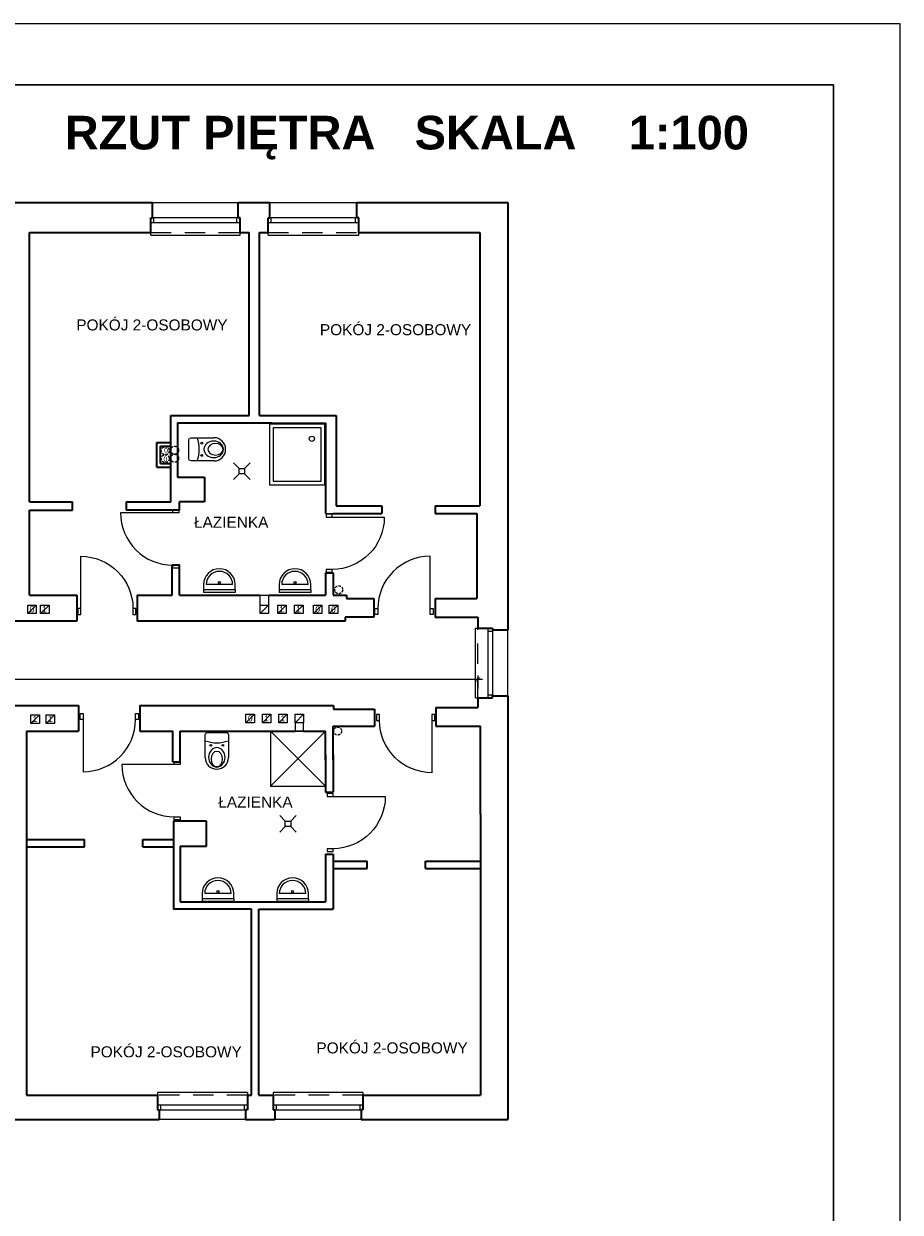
# Model space of a CAD drawing. Extents: x -282929 to -277084, y 175542 to 191450.
# Tile 20 of 30: x -278522 to -277089, y 183182 to 185124. Entities that reach past the tile are written whole.
import ezdxf
from ezdxf.enums import TextEntityAlignment as Align

# ---------------------------------------------------------------- set-up
doc = ezdxf.new("R2010")
doc.units = 0
doc.header["$MEASUREMENT"] = 0
doc.header["$PDMODE"] = 3
doc.header["$PDSIZE"] = 12
doc.linetypes.add('DASHEDX2', pattern=[1.5, 1, -0.5])
doc.linetypes.add('DGN Style 2', pattern=[55.531736, 33.319042, -22.212694])
doc.layers.get('0').update_dxf_attribs({"linetype": 'CONTINUOUS'})
doc.layers.get('DEFPOINTS').update_dxf_attribs({"linetype": 'CONTINUOUS'})
for name, color, linetype, lineweight in [('1 cienka', 7, 'CONTINUOUS', 9), ('dzrwi', 6, 'CONTINUOUS', 0), ('inwentaryzacja', 7, 'CONTINUOUS', 35), ('KONTURY', 92, 'CONTINUOUS', 30), ('OKNA', 3, 'CONTINUOUS', 20), ('opis pom', 64, 'CONTINUOUS', 13), ('proj.wentylacja', 214, 'CONTINUOUS', 25), ('technologia', 160, 'CONTINUOUS', 35), ('WYPOSAZENIE', 4, 'CONTINUOUS', 0), ('ściana proj. - dział', 255, 'CONTINUOUS', 35)]:
    doc.layers.add(name, color=color, linetype=linetype, lineweight=lineweight)
doc.layers.add('opisy', color=7, linetype='CONTINUOUS')
doc.styles.add('jagoda-100', font='arial.ttf', dxfattribs={"height": 18})
doc.styles.add('SST', font='romans.shx', dxfattribs={"width": 0.6})
doc.styles.add('Style-CHAR_FAST_FONT', font='CHAR_FAST_FONT.shx')
doc.styles.add('Style-SWISSLT_1250', font='SWISSLT_1250.shx')
doc.dimstyles.new('skala_1_50cm', dxfattribs={"dimscale": 5, "dimtxt": 2, "dimasz": 1.5, "dimexe": 1.25, "dimexo": 0.6245, "dimtad": 1, "dimdsep": 46, "dimtxsty": 'SST', "dimblk": 'ARCHTICK', "dimcen": 1.5, "dimdle": 1.5, "dimclrd": 256, "dimclre": 256, "dimclrt": 256, "dimadec": 0, "dimazin": 0, "dimtfac": 1, "dimtix": 1, "dimtmove": 0, "dimatfit": 3, "dimldrblk": 'ARCHTICK', "dimfxl": 1, "dimarcsym": 0})

# ---------------------------------------------------------------- blocks, each defined once
blk = doc.blocks.new('*U53')
at = {"layer": 'OKNA', "linetype": 'Continuous'}
for p, q in [((-70.5, 26), (69.5, 26)), ((72.5, 1), (-73.5, 1)), ((-68.5, -7), (-68.5, 1)), ((67.5, -7), (67.5, 1)), ((72.5, -7), (-73.5, -7)), ((-73.5, -27), (-73.5, -23)), ((-73.5, -27), (72.5, -27)), ((72.5, -27), (72.5, -23))]:
    blk.add_line(p, q, dxfattribs=at)
at = {"layer": 'OKNA', "linetype": 'DGN Style 2'}
blk.add_line((-73.5, -23), (72.5, -23), dxfattribs=at)
blk = doc.blocks.new('*U52')
at = {"layer": 'OKNA', "linetype": 'Continuous'}
for p, q in [((-72.5, 26), (69.5, 26)), ((72.5, 1), (-75.5, 1)), ((-70.5, -7), (-70.5, 1)), ((67.5, -7), (67.5, 1)), ((72.5, -7), (-75.5, -7)), ((-75.5, -27), (-75.5, -23)), ((-75.5, -27), (72.5, -27)), ((72.5, -27), (72.5, -23))]:
    blk.add_line(p, q, dxfattribs=at)
at = {"layer": 'OKNA', "linetype": 'DGN Style 2'}
blk.add_line((-75.5, -23), (72.5, -23), dxfattribs=at)
blk = doc.blocks.new('*U54')
at = {"layer": 'OKNA', "linetype": 'Continuous'}
for p, q in [((71.5, 1), (-75.5, 1)), ((-72.5, 17), (68.5, 17)), ((-70.5, -7), (-70.5, 1)), ((66.5, -7), (66.5, 1)), ((71.5, -7), (-75.5, -7)), ((-75.5, -27), (-75.5, -23)), ((-75.5, -27), (71.5, -27)), ((71.5, -27), (71.5, -23))]:
    blk.add_line(p, q, dxfattribs=at)
at = {"layer": 'OKNA', "linetype": 'DGN Style 2'}
blk.add_line((-75.5, -23), (71.5, -23), dxfattribs=at)
blk = doc.blocks.new('*U56')
at = {"layer": 'OKNA', "linetype": 'Continuous'}
for p, q in [((-36, 26), (72, 26)), ((75, 1), (-39, 1)), ((-34, -7), (-34, 1)), ((70, -7), (70, 1)), ((75, -7), (-39, -7)), ((-39, -27), (-39, -23)), ((-39, -27), (75, -27)), ((75, -27), (75, -23))]:
    blk.add_line(p, q, dxfattribs=at)
at = {"layer": 'OKNA', "linetype": 'DGN Style 2'}
blk.add_line((-39, -23), (75, -23), dxfattribs=at)
blk = doc.blocks.new('A$C5D6B6965')
at = {"layer": 'WYPOSAZENIE'}
for p, q in [((15, 30), (0, 45)), ((30, 30), (45, 45)), ((15, 15), (0, 0)), ((15, 30), (30, 30)), ((15, 15), (15, 30)), ((30, 15), (15, 15)), ((30, 30), (30, 15)), ((30, 15), (45, 0))]:
    blk.add_line(p, q, dxfattribs=at)
blk = doc.blocks.new('_ARCHTICK')
at = {"color": 0, "linetype": 'ByBlock', "const_width": 0.15}
blk.add_lwpolyline([(-0.5, -0.5), (0.5, 0.5)], dxfattribs=at)
blk = doc.blocks.new('*D103')
at = {"layer": '1 cienka', "linetype": 'Continuous', "lineweight": -2, "transparency": 16777216}
for p, q in [((-277771.9, 184052.6), (-278988.2, 184052.6)), ((-278980.7, 184052.5), (-278980.7, 184058.9)), ((-277779.4, 184037.5), (-277779.4, 184058.9))]:
    blk.add_line(p, q, dxfattribs=at)
at = {"layer": 'DEFPOINTS', "color": 0, "linetype": 'Continuous', "transparency": 16777216}
for p in [(-278980.7, 184052.6), (-278980.7, 184049.4), (-277779.4, 184034.4)]:
    blk.add_point(p, dxfattribs=at)
at = {"layer": '1 cienka', "linetype": 'Continuous', "lineweight": -2, "transparency": 16777216, "xscale": 7.5, "yscale": 7.5, "zscale": 7.5, "rotation": 180}
blk.add_blockref('_ARCHTICK', (-278980.7, 184052.6), dxfattribs=at)
at = {"layer": '1 cienka', "linetype": 'Continuous', "lineweight": -2, "transparency": 16777216, "xscale": 7.5, "yscale": 7.5, "zscale": 7.5}
blk.add_blockref('_ARCHTICK', (-277779.4, 184052.6), dxfattribs=at)
at = {"layer": '1 cienka', "linetype": 'Continuous', "transparency": 16777216, "insert": (-278720.7, 184065.2), "char_height": 10, "attachment_point": 5, "style": 'Style-CHAR_FAST_FONT'}
blk.add_mtext('1200', dxfattribs=at)

msp = doc.modelspace()

# ---------------------------------------------------------------- linework, layer by layer
at = {"layer": 'dzrwi'}
for p, q in [((-278116.434, 184472.031), (-278028.434, 184472.031)), ((-278278.152, 184324.683), (-278363.652, 184324.683)), ((-278278.152, 184324.683), (-278278.152, 184329.433)), ((-278278.152, 184329.433), (-278268.652, 184329.433)), ((-278268.652, 184324.683), (-278278.152, 184324.683)), ((-278268.652, 184329.433), (-278268.652, 184324.683)), ((-278028.434, 184324.031), (-278016.434, 184324.031)), ((-278018.061, 184317.847), (-277932.561, 184317.847)), ((-278428.905, 184168.277), (-278428.905, 184253.777)), ((-278267.434, 184240.031), (-278279.434, 184240.031)), ((-278278.152, 184234.433), (-278278.152, 184239.183)), ((-278278.152, 184239.183), (-278268.652, 184239.183)), ((-278268.652, 184239.183), (-278268.652, 184234.433)), ((-277857.653, 184168.39), (-277857.653, 184253.89)), ((-278268.652, 184234.433), (-278278.152, 184234.433)), ((-278515.434, 184160.031), (-278501.434, 184174.031)), ((-278515.434, 184160.031), (-278501.434, 184174.031)), ((-278494.434, 184160.031), (-278480.434, 184174.031)), ((-278494.434, 184160.031), (-278480.434, 184174.031)), ((-278135.719, 184160.031), (-278121.719, 184174.031)), ((-278135.719, 184160.031), (-278121.719, 184174.031)), ((-278106.823, 184160.031), (-278092.823, 184174.031)), ((-278106.823, 184160.031), (-278092.823, 184174.031)), ((-278079.272, 184160.031), (-278065.272, 184174.031)), ((-278079.272, 184160.031), (-278065.272, 184174.031)), ((-278048.434, 184160.031), (-278034.434, 184174.031)), ((-278022.434, 184160.031), (-278008.434, 184174.031)), ((-277947.903, 184158.89), (-277947.903, 184168.39)), ((-277947.903, 184168.39), (-277943.153, 184168.39)), ((-277943.153, 184168.39), (-277943.153, 184158.89)), ((-277857.653, 184158.89), (-277857.653, 184168.39)), ((-277857.653, 184168.39), (-277852.903, 184168.39)), ((-277852.903, 184168.39), (-277852.903, 184158.89)), ((-277943.153, 184158.89), (-277947.903, 184158.89)), ((-277852.903, 184158.89), (-277857.653, 184158.89)), ((-278510.434, 183980.531), (-278496.434, 183994.531)), ((-278510.434, 183980.531), (-278496.434, 183994.531)), ((-278485.434, 183980.531), (-278471.434, 183994.531)), ((-278485.434, 183980.531), (-278471.434, 183994.531)), ((-278429.531, 183996.633), (-278424.781, 183996.633)), ((-278429.531, 183987.133), (-278429.531, 183996.633)), ((-278424.781, 183987.133), (-278429.531, 183987.133)), ((-278424.781, 183996.633), (-278424.781, 183987.133)), ((-278424.781, 183987.133), (-278424.781, 183901.633)), ((-278339.281, 183996.633), (-278334.531, 183996.633)), ((-278339.281, 183987.133), (-278339.281, 183996.633)), ((-278334.531, 183987.133), (-278339.281, 183987.133)), ((-278334.531, 183996.633), (-278334.531, 183987.133)), ((-278158.728, 183981.531), (-278144.728, 183995.531)), ((-278131.928, 183981.531), (-278117.928, 183995.531)), ((-278131.928, 183981.531), (-278117.928, 183995.531)), ((-278105.128, 183981.531), (-278091.128, 183995.531)), ((-278105.128, 183981.531), (-278091.128, 183995.531)), ((-278078.434, 183981.531), (-278064.434, 183995.531)), ((-278078.434, 183981.531), (-278064.434, 183995.531)), ((-277854.954, 183985.579), (-277854.954, 183900.079)), ((-278276.042, 183913.281), (-278361.542, 183913.281)), ((-278276.042, 183913.281), (-278276.042, 183918.031)), ((-278276.042, 183918.031), (-278266.542, 183918.031)), ((-278266.542, 183913.281), (-278276.042, 183913.281)), ((-278266.542, 183918.031), (-278266.542, 183913.281)), ((-278016.434, 183861.351), (-277930.934, 183861.351)), ((-278276.042, 183823.031), (-278276.042, 183827.781)), ((-278276.042, 183827.781), (-278266.542, 183827.781)), ((-278266.542, 183823.031), (-278276.042, 183823.031)), ((-278266.542, 183827.781), (-278266.542, 183823.031))]:
    msp.add_line(p, q, dxfattribs=at)
at = {"layer": 'dzrwi', "color": 4}
for p, q in [((-278228.049, 184207.57), (-278228.049, 184194.588)), ((-278228.049, 184198.93), (-278228.049, 184194.588)), ((-278176.209, 184198.93), (-278228.049, 184198.93)), ((-278180.529, 184207.57), (-278223.729, 184207.57)), ((-278176.209, 184198.93), (-278176.209, 184207.57)), ((-278176.209, 184198.93), (-278176.209, 184194.588)), ((-278104.646, 184207.57), (-278104.646, 184194.588)), ((-278104.646, 184198.93), (-278104.646, 184194.588)), ((-278052.806, 184198.93), (-278104.646, 184198.93)), ((-278057.126, 184207.57), (-278100.326, 184207.57)), ((-278052.806, 184198.93), (-278052.806, 184207.57)), ((-278052.806, 184198.93), (-278052.806, 184194.588)), ((-278176.209, 184194.588), (-278228.049, 184194.588)), ((-278052.806, 184194.588), (-278104.646, 184194.588)), ((-278118.434, 183878.031), (-278028.434, 183968.031)), ((-278118.434, 183968.031), (-278028.434, 183878.031)), ((-278230.492, 183702.329), (-278230.492, 183689.347)), ((-278230.492, 183693.689), (-278230.492, 183689.347)), ((-278178.652, 183693.689), (-278230.492, 183693.689)), ((-278182.972, 183702.329), (-278226.172, 183702.329)), ((-278178.652, 183693.689), (-278178.652, 183702.329)), ((-278178.652, 183693.689), (-278178.652, 183689.347)), ((-278108.506, 183702.329), (-278108.506, 183689.347)), ((-278108.506, 183693.689), (-278108.506, 183689.347)), ((-278056.666, 183693.689), (-278108.506, 183693.689)), ((-278060.986, 183702.329), (-278104.186, 183702.329)), ((-278056.666, 183693.689), (-278056.666, 183702.329)), ((-278056.666, 183693.689), (-278056.666, 183689.347)), ((-278178.652, 183689.347), (-278230.492, 183689.347)), ((-278056.666, 183689.347), (-278108.506, 183689.347))]:
    msp.add_line(p, q, dxfattribs=at)
for points in [[(-278120.049, 184370.689), (-278030.049, 184370.689), (-278030.049, 184469.689), (-278120.049, 184469.689)], [(-278114.049, 184376.689), (-278036.049, 184376.689), (-278036.049, 184463.689), (-278114.049, 184463.689)], [(-278118.434, 183878.031), (-278028.434, 183878.031), (-278028.434, 183968.031), (-278118.434, 183968.031)]]:
    msp.add_lwpolyline(points, close=True, dxfattribs=at)
for points in [[(-278210.981, 184409.692), (-278248.981, 184409.692, -0.41421356), (-278251.981, 184412.692), (-278251.981, 184444.692, -0.41421356), (-278248.981, 184447.692), (-278210.981, 184447.692)], [(-278225.348, 183924.742), (-278225.348, 183962.742, -0.41421356), (-278222.348, 183965.742), (-278190.348, 183965.742, -0.41421356), (-278187.348, 183962.742), (-278187.348, 183924.742)]]:
    msp.add_lwpolyline(points, format="xyb", dxfattribs=at)
at = {"layer": 'dzrwi', "flags": 128}
for points in [[(-278027.561, 184322.597), (-278027.561, 184317.847), (-278018.061, 184317.847), (-278018.061, 184322.597)], [(-278027.561, 184232.347), (-278027.561, 184227.597), (-278018.061, 184227.597), (-278018.061, 184232.347)], [(-278515.434, 184174.031), (-278501.434, 184174.031), (-278501.434, 184160.031), (-278515.434, 184160.031)], [(-278515.434, 184174.031), (-278501.434, 184174.031), (-278501.434, 184160.031), (-278515.434, 184160.031)], [(-278494.434, 184174.031), (-278480.434, 184174.031), (-278480.434, 184160.031), (-278494.434, 184160.031)], [(-278494.434, 184174.031), (-278480.434, 184174.031), (-278480.434, 184160.031), (-278494.434, 184160.031)], [(-278433.655, 184158.777), (-278428.905, 184158.777), (-278428.905, 184168.277), (-278433.655, 184168.277)], [(-278343.405, 184158.777), (-278338.655, 184158.777), (-278338.655, 184168.277), (-278343.405, 184168.277)], [(-278135.719, 184174.031), (-278121.719, 184174.031), (-278121.719, 184160.031), (-278135.719, 184160.031)], [(-278135.719, 184174.031), (-278121.719, 184174.031), (-278121.719, 184160.031), (-278135.719, 184160.031)], [(-278106.823, 184174.031), (-278092.823, 184174.031), (-278092.823, 184160.031), (-278106.823, 184160.031)], [(-278106.823, 184174.031), (-278092.823, 184174.031), (-278092.823, 184160.031), (-278106.823, 184160.031)], [(-278079.272, 184174.031), (-278065.272, 184174.031), (-278065.272, 184160.031), (-278079.272, 184160.031)], [(-278079.272, 184174.031), (-278065.272, 184174.031), (-278065.272, 184160.031), (-278079.272, 184160.031)], [(-278048.434, 184174.031), (-278034.434, 184174.031), (-278034.434, 184160.031), (-278048.434, 184160.031)], [(-278022.434, 184174.031), (-278008.434, 184174.031), (-278008.434, 184160.031), (-278022.434, 184160.031)], [(-278510.434, 183994.531), (-278496.434, 183994.531), (-278496.434, 183980.531), (-278510.434, 183980.531)], [(-278510.434, 183994.531), (-278496.434, 183994.531), (-278496.434, 183980.531), (-278510.434, 183980.531)], [(-278485.434, 183994.531), (-278471.434, 183994.531), (-278471.434, 183980.531), (-278485.434, 183980.531)], [(-278485.434, 183994.531), (-278471.434, 183994.531), (-278471.434, 183980.531), (-278485.434, 183980.531)], [(-278158.728, 183995.531), (-278144.728, 183995.531), (-278144.728, 183981.531), (-278158.728, 183981.531)], [(-278131.928, 183995.531), (-278117.928, 183995.531), (-278117.928, 183981.531), (-278131.928, 183981.531)], [(-278131.928, 183995.531), (-278117.928, 183995.531), (-278117.928, 183981.531), (-278131.928, 183981.531)], [(-278105.128, 183995.531), (-278091.128, 183995.531), (-278091.128, 183981.531), (-278105.128, 183981.531)], [(-278105.128, 183995.531), (-278091.128, 183995.531), (-278091.128, 183981.531), (-278105.128, 183981.531)], [(-278078.434, 183995.531), (-278064.434, 183995.531), (-278064.434, 183981.531), (-278078.434, 183981.531)], [(-278078.434, 183995.531), (-278064.434, 183995.531), (-278064.434, 183981.531), (-278078.434, 183981.531)], [(-277940.454, 183995.079), (-277945.204, 183995.079), (-277945.204, 183985.579), (-277940.454, 183985.579)], [(-277850.204, 183995.079), (-277854.954, 183995.079), (-277854.954, 183985.579), (-277850.204, 183985.579)], [(-278025.934, 183866.101), (-278025.934, 183861.351), (-278016.434, 183861.351), (-278016.434, 183866.101)], [(-278025.934, 183775.851), (-278025.934, 183771.101), (-278016.434, 183771.101), (-278016.434, 183775.851)]]:
    msp.add_lwpolyline(points, close=True, dxfattribs=at)
for points in [[(-278135.719, 184174.031), (-278135.719, 184190.031), (-278121.719, 184190.031), (-278121.719, 184174.031)], [(-278078.434, 183981.531), (-278078.434, 183968.031), (-278064.434, 183968.031), (-278064.434, 183981.531)]]:
    msp.add_lwpolyline(points, dxfattribs=at)
at = {"layer": 'dzrwi', "color": 4}
for centre, radius in [((-278230.981, 184438.692), 1.449), ((-278050.942, 184445.9), 4.24), ((-278230.981, 184418.692), 1.449), ((-278202.129, 184211.046), 1.808), ((-278078.726, 184211.046), 1.808), ((-278216.348, 183944.742), 1.449), ((-278196.348, 183944.742), 1.449), ((-278204.572, 183705.805), 1.808), ((-278082.586, 183705.805), 1.808)]:
    msp.add_circle(centre, radius, dxfattribs=at)
at = {"layer": 'dzrwi'}
msp.add_circle((-278050.942, 184445.9), 4.24, dxfattribs=at)
at = {"layer": 'dzrwi', "color": 4}
for centre, radius, start, end in [((-278289.975, 184428.692), 54.824, 339.722814, 20.277186), ((-278210.981, 184428.692), 19, 270, 90), ((-278202.129, 184207.57), 25.92, 0, 180), ((-278202.129, 184207.57), 21.6, 0, 180), ((-278078.726, 184207.57), 25.92, 0, 180), ((-278078.726, 184207.57), 21.6, 0, 180), ((-278206.348, 184003.736), 54.824, 249.722814, 290.277186), ((-278206.348, 183924.742), 19, 180, 0), ((-278204.572, 183702.329), 25.92, 0, 180), ((-278204.572, 183702.329), 21.6, 0, 180), ((-278082.586, 183702.329), 25.92, 0, 180), ((-278082.586, 183702.329), 21.6, 0, 180)]:
    msp.add_arc(centre, radius, start, end, dxfattribs=at)
at = {"layer": 'dzrwi', "extrusion": (0, 0, -1)}
for centre, start, end in [((278018.061, 184317.847), 180, 270), ((278428.905, 184168.277), 90, 180), ((277854.954, 183985.579), 270, 0), ((278016.434, 183861.351), 180, 270)]:
    msp.add_arc(centre, 85.5, start, end, dxfattribs=at)
at = {"layer": 'dzrwi', "color": 4, "extrusion": (0, 0, -1)}
for centre, major_axis, ratio in [((-278211.405, 184428.692), (15.94, 0), 0.84303386), ((-278208.667, 184428.692), (12.457, 0), 0.76034817), ((-278206.348, 183925.166), (0, -15.94), 0.84303386), ((-278206.348, 183922.428), (0, -12.457), 0.76034817)]:
    msp.add_ellipse(centre, major_axis=major_axis, ratio=ratio, dxfattribs=at)
at = {"layer": 'dzrwi'}
for centre, major_axis, start_param, end_param in [((-278278.152, 184324.683), (-60.458, 60.458), 0.78539816, 2.35619449), ((-277857.653, 184168.39), (60.458, 60.458), 0.78539816, 2.35619449), ((-278424.781, 183987.133), (60.458, 60.458), 3.92699082, 5.49778714), ((-278276.042, 183913.281), (-60.458, 60.458), 0.78539816, 2.35619449)]:
    msp.add_ellipse(centre, major_axis=major_axis, ratio=1, start_param=start_param, end_param=end_param, dxfattribs=at)
at = {"layer": 'inwentaryzacja'}
for p, q in [((-278743.434, 184832.031), (-278311.434, 184832.031)), ((-278311.434, 184807.031), (-278311.434, 184832.031)), ((-278171.434, 184832.031), (-278119.434, 184832.031)), ((-278171.434, 184807.031), (-278171.434, 184832.031)), ((-278119.434, 184807.031), (-278119.434, 184832.031)), ((-277977.434, 184832.031), (-277730.434, 184832.031)), ((-277977.434, 184807.031), (-277977.434, 184832.031)), ((-277730.434, 184832.031), (-277730.434, 184133.531)), ((-278314.434, 184783.031), (-278314.434, 184807.031)), ((-278314.434, 184807.031), (-278311.434, 184807.031)), ((-278314.434, 184799.031), (-278314.434, 184807.031)), ((-278168.434, 184807.031), (-278171.434, 184807.031)), ((-278168.434, 184783.031), (-278168.434, 184807.031)), ((-278168.434, 184799.031), (-278168.434, 184807.031)), ((-278122.434, 184783.031), (-278122.434, 184807.031)), ((-278122.434, 184807.031), (-278119.434, 184807.031)), ((-278122.434, 184799.031), (-278122.434, 184807.031)), ((-277974.434, 184807.031), (-277977.434, 184807.031)), ((-277974.434, 184783.031), (-277974.434, 184807.031)), ((-277974.434, 184799.031), (-277974.434, 184807.031)), ((-278512.434, 184343.031), (-278512.434, 184783.031)), ((-278512.434, 184783.031), (-278314.434, 184783.031)), ((-278168.434, 184783.031), (-278153.434, 184783.031)), ((-278153.434, 184484.031), (-278153.434, 184783.031)), ((-278136.434, 184484.031), (-278136.434, 184783.031)), ((-278136.434, 184783.031), (-278122.434, 184783.031)), ((-277974.434, 184783.031), (-277776.434, 184783.031)), ((-277776.434, 184783.031), (-277776.434, 184336.031)), ((-278281.434, 184484.031), (-278153.434, 184484.031)), ((-278281.434, 184343.031), (-278281.434, 184484.031)), ((-278270.434, 184472.031), (-278116.434, 184472.031)), ((-278270.434, 184472.031), (-278270.434, 184383.031)), ((-278136.434, 184484.031), (-278011.434, 184484.031)), ((-278028.434, 184472.031), (-278028.434, 184324.031)), ((-278011.434, 184484.031), (-278011.434, 184336.031)), ((-278270.434, 184383.031), (-278226.434, 184383.031)), ((-278226.434, 184383.031), (-278226.434, 184343.031)), ((-278512.434, 184343.031), (-278442.434, 184343.031)), ((-278442.434, 184329.031), (-278442.434, 184343.031)), ((-278354.434, 184343.031), (-278354.434, 184329.031)), ((-278354.434, 184343.031), (-278281.434, 184343.031)), ((-278267.434, 184329.031), (-278267.434, 184343.031)), ((-278226.434, 184343.031), (-278267.434, 184343.031)), ((-278011.434, 184336.031), (-277936.434, 184336.031)), ((-277936.434, 184336.031), (-277936.434, 184324.031)), ((-277936.434, 184336.031), (-277936.434, 184324.031)), ((-277849.434, 184336.031), (-277776.434, 184336.031)), ((-277849.434, 184336.031), (-277849.434, 184324.031)), ((-278512.434, 184190.031), (-278512.434, 184329.031)), ((-278512.434, 184329.031), (-278442.434, 184329.031)), ((-278267.434, 184329.031), (-278354.434, 184329.031)), ((-278016.434, 184324.031), (-277936.434, 184324.031)), ((-277849.434, 184324.031), (-277781.434, 184324.031)), ((-277781.434, 184324.031), (-277781.434, 184185.031)), ((-278279.434, 184190.031), (-278279.434, 184240.031)), ((-278267.434, 184190.031), (-278267.434, 184240.031)), ((-278028.434, 184226.63), (-278016.434, 184226.63)), ((-278028.434, 184226.63), (-278028.434, 184190.031)), ((-278016.434, 184226.63), (-278016.434, 184190.031)), ((-278512.434, 184190.031), (-278435.434, 184190.031)), ((-278435.434, 184190.031), (-278435.434, 184148.031)), ((-278336.434, 184190.031), (-278336.434, 184148.031)), ((-278336.434, 184190.031), (-278279.434, 184190.031)), ((-278267.434, 184190.031), (-278135.719, 184190.031)), ((-278121.719, 184190.031), (-278028.434, 184190.031)), ((-278016.434, 184190.031), (-277994.434, 184190.031)), ((-277994.434, 184190.031), (-277994.434, 184185.031)), ((-277994.434, 184185.031), (-277949.434, 184185.031)), ((-277949.434, 184185.031), (-277949.434, 184154.031)), ((-277849.434, 184185.031), (-277849.434, 184154.031)), ((-277849.434, 184185.031), (-277781.434, 184185.031)), ((-278435.434, 184148.031), (-278602.434, 184148.031)), ((-277996.434, 184148.031), (-278336.434, 184148.031)), ((-277996.434, 184154.031), (-277996.434, 184148.031)), ((-277949.434, 184154.031), (-277996.434, 184154.031)), ((-277849.434, 184154.031), (-277779.434, 184154.031)), ((-277779.434, 184154.031), (-277779.434, 184136.531)), ((-277779.434, 184136.531), (-277755.434, 184136.531)), ((-277763.434, 184136.531), (-277755.434, 184136.531)), ((-277755.434, 184136.531), (-277755.434, 184133.531)), ((-277755.434, 184133.531), (-277730.434, 184133.531)), ((-277755.434, 184025.531), (-277730.434, 184025.531)), ((-277755.434, 184022.531), (-277755.434, 184025.531)), ((-277730.434, 184025.531), (-277730.434, 183333.031)), ((-278597.434, 184010.031), (-278432.434, 184010.031)), ((-278432.434, 184010.031), (-278432.434, 183968.031)), ((-278332.434, 184010.031), (-278332.434, 183968.031)), ((-278332.434, 184010.031), (-278015.434, 184010.031)), ((-278015.434, 184010.031), (-278015.434, 184004.031)), ((-278015.434, 184004.031), (-277948.434, 184004.031)), ((-277948.434, 184004.031), (-277948.434, 183976.031)), ((-277848.434, 184006.531), (-277848.434, 183976.031)), ((-277848.434, 184006.531), (-277779.434, 184006.531)), ((-277779.434, 184022.531), (-277779.434, 184006.531)), ((-277779.434, 184022.531), (-277755.434, 184022.531)), ((-277763.434, 184022.531), (-277755.434, 184022.531)), ((-278517.434, 183968.031), (-278432.434, 183968.031)), ((-278517.434, 183968.031), (-278517.434, 183373.031)), ((-278332.434, 183968.031), (-278278.434, 183968.031)), ((-278278.434, 183918.031), (-278278.434, 183968.031)), ((-278266.434, 183968.031), (-278078.434, 183968.031)), ((-278266.434, 183918.031), (-278266.434, 183968.031)), ((-278064.434, 183968.031), (-278028.434, 183968.031)), ((-278028.434, 183921.031), (-278028.434, 183968.031)), ((-278016.434, 183976.031), (-277948.434, 183976.031)), ((-278016.434, 183921.031), (-278016.434, 183976.031)), ((-277848.434, 183976.031), (-277775.434, 183976.031)), ((-277775.434, 183832.031), (-277775.434, 183976.031)), ((-278278.434, 183918.031), (-278266.434, 183918.031)), ((-277775.434, 183832.031), (-277775.434, 183373.031)), ((-278223.434, 183821.031), (-278277.434, 183821.031)), ((-278277.434, 183821.031), (-278277.434, 183677.031)), ((-278223.434, 183780.031), (-278223.434, 183821.031)), ((-278266.434, 183780.031), (-278266.434, 183689.031)), ((-278266.434, 183780.031), (-278223.434, 183780.031)), ((-278028.434, 183767.138), (-278028.434, 183689.031)), ((-278028.434, 183767.138), (-278016.434, 183767.138)), ((-278016.434, 183767.138), (-278016.434, 183677.031)), ((-278149.434, 183677.031), (-278277.434, 183677.031)), ((-278266.434, 183689.031), (-278115.434, 183689.031)), ((-278149.434, 183373.031), (-278149.434, 183677.031)), ((-278137.434, 183677.031), (-278016.434, 183677.031)), ((-278137.434, 183373.031), (-278137.434, 183677.031)), ((-278115.434, 183689.031), (-278028.434, 183689.031)), ((-278517.434, 183373.031), (-278303.434, 183373.031)), ((-278303.434, 183373.031), (-278303.434, 183349.031)), ((-278156.434, 183373.031), (-278149.434, 183373.031)), ((-278156.434, 183373.031), (-278156.434, 183349.031)), ((-278137.434, 183373.031), (-278114.434, 183373.031)), ((-278114.434, 183373.031), (-278114.434, 183349.031)), ((-277967.434, 183373.031), (-277775.434, 183373.031)), ((-277967.434, 183373.031), (-277967.434, 183349.031)), ((-278303.434, 183357.031), (-278303.434, 183349.031)), ((-278303.434, 183349.031), (-278300.434, 183349.031)), ((-278300.434, 183349.031), (-278300.434, 183333.031)), ((-278159.434, 183349.031), (-278159.434, 183333.031)), ((-278156.434, 183349.031), (-278159.434, 183349.031)), ((-278156.434, 183357.031), (-278156.434, 183349.031)), ((-278114.434, 183357.031), (-278114.434, 183349.031)), ((-278114.434, 183349.031), (-278111.434, 183349.031)), ((-278111.434, 183349.031), (-278111.434, 183333.031)), ((-277970.434, 183349.031), (-277970.434, 183333.031)), ((-277967.434, 183349.031), (-277970.434, 183349.031)), ((-277967.434, 183357.031), (-277967.434, 183349.031)), ((-278734.434, 183333.031), (-278300.434, 183333.031)), ((-278159.434, 183333.031), (-278111.434, 183333.031)), ((-277970.434, 183333.031), (-277730.434, 183333.031))]:
    msp.add_line(p, q, dxfattribs=at)
at = {"layer": 'KONTURY'}
msp.add_lwpolyline([(-277198.182, 182254.341), (-277198.182, 185024.341), (-282793.73, 185024.341), (-282793.73, 182254.341)], close=True, dxfattribs=at)
at = {"layer": 'opisy'}
msp.add_lwpolyline([(-277089.192, 182154.341), (-277089.192, 185124.341), (-282928.707, 185124.341), (-282928.707, 182154.341)], close=True, dxfattribs=at)
at = {"layer": 'proj.wentylacja', "linetype": 'DASHEDX2', "ltscale": 4}
for centre in [(-278290.62, 184426.411), (-278275.234, 184427.11), (-278290.62, 184413.411), (-278275.234, 184414.11), (-278007.03, 184199.106), (-278008.773, 183968.132)]:
    msp.add_circle(centre, 6.5, dxfattribs=at)
at = {"layer": 'ściana proj. - dział'}
for p, q in [((-278304.381, 184399.4), (-278304.381, 184439.803)), ((-278304.381, 184439.803), (-278282.012, 184439.803)), ((-278298.381, 184405.4), (-278298.381, 184433.803)), ((-278298.381, 184433.803), (-278282.012, 184433.803)), ((-278304.381, 184399.4), (-278282.012, 184399.4)), ((-278298.381, 184405.4), (-278282.012, 184405.4)), ((-278028.434, 183929.031), (-278028.434, 183868.031)), ((-278016.434, 183929.031), (-278016.434, 183868.031)), ((-278028.434, 183878.031), (-278028.434, 183868.031)), ((-278028.434, 183868.031), (-278016.434, 183868.031)), ((-278517.434, 183790.915), (-278422.434, 183790.915)), ((-278422.434, 183778.915), (-278422.434, 183790.915)), ((-278327.434, 183790.915), (-278277.434, 183790.915)), ((-278327.434, 183778.915), (-278327.434, 183790.915)), ((-278517.434, 183778.915), (-278422.434, 183778.915)), ((-278327.434, 183778.915), (-278277.434, 183778.915)), ((-278016.434, 183755.496), (-277960.434, 183755.496)), ((-277960.434, 183743.496), (-277960.434, 183755.496)), ((-277865.434, 183755.496), (-277775.434, 183755.496)), ((-277865.434, 183743.496), (-277865.434, 183755.496)), ((-278016.434, 183743.496), (-277960.434, 183743.496)), ((-277865.434, 183743.496), (-277775.434, 183743.496))]:
    msp.add_line(p, q, dxfattribs=at)

# ---------------------------------------------------------------- block references
at = {"layer": 'dzrwi'}
for name, p in [('*U53', (-278240.931, 184806.029)), ('*U52', (-278046.931, 184806.029))]:
    msp.add_blockref(name, p, dxfattribs=at)
at = {"layer": 'dzrwi', "extrusion": (0, 0, -1), "rotation": 90}
msp.add_blockref('*U56', (277756.436, 184061.535), dxfattribs=at)
at = {"layer": 'dzrwi', "rotation": 180}
for p in [(-278231.938, 183350.033), (-278042.938, 183350.033)]:
    msp.add_blockref('*U54', p, dxfattribs=at)
at = {"layer": 'technologia', "xscale": 0.6000000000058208, "yscale": 0.6000000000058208, "zscale": 0.6000000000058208}
for p in [(-278178.964, 184379.376), (-278103.466, 183802.912)]:
    msp.add_blockref('A$C5D6B6965', p, dxfattribs=at)

# ---------------------------------------------------------------- texts
at = {"layer": 'dzrwi', "style": 'Style-SWISSLT_1250'}
for s, p in [('0', (-278508.518, 184167.331)), ('0', (-278508.518, 184167.331)), ('1', (-278488.014, 184167.331)), ('1', (-278100.402, 184167.331)), ('1', (-278072.852, 184167.331)), ('0', (-278041.594, 184166.876)), ('0', (-278015.733, 184166.876)), ('1', (-278503.701, 183987.935)), ('1', (-278478.701, 183987.935)), ('0', (-278151.716, 183988.855)), ('1', (-278125.194, 183988.935)), ('1', (-278098.394, 183988.935))]:
    msp.add_text(s, height=10, dxfattribs=at).set_placement(p, align=Align.MIDDLE_CENTER)
at = {"layer": 'inwentaryzacja', "style": 'jagoda-100'}
for s, p in [('POKÓJ 2-OSOBOWY', (-278436.094, 184632.021)), ('POKÓJ 2-OSOBOWY', (-278037.855, 184624.28)), ('ŁAZIENKA', (-278243.585, 184309.506)), ('ŁAZIENKA', (-278204.015, 183851.994)), ('POKÓJ 2-OSOBOWY', (-278043.521, 183450.146)), ('POKÓJ 2-OSOBOWY', (-278412.817, 183443.781))]:
    msp.add_text(s, height=18, rotation=359.999694, dxfattribs=at).set_placement(p, align=Align.MIDDLE_LEFT)
at = {"layer": 'inwentaryzacja', "style": 'Style-SWISSLT_1250'}
for p in [(-278289.402, 184426.987), (-278290.415, 184412.796)]:
    msp.add_text('0', height=8, dxfattribs=at).set_placement(p, align=Align.MIDDLE_CENTER)
at = {"layer": 'opis pom', "color": 7, "insert": (-278454.908, 184973.88), "char_height": 55, "width": 1952.90136, "attachment_point": 1}
msp.add_mtext('{\\fArial|b1|i0|c238|p34;RZUT PIĘTRA   SKALA    1:100}', dxfattribs=at)

# ---------------------------------------------------------------- dimensions: what is measured, and where the dimension line sits
at = {"layer": '1 cienka', "linetype": 'Continuous'}
dim = msp.add_linear_dim(base=(-278980.743, 184052.629), p1=(-277779.434, 184034.404), p2=(-278980.743, 184049.404), text='1200', dimstyle='skala_1_50cm', override={"dimtxsty": 'Style-CHAR_FAST_FONT', "dimtmove": 1}, dxfattribs=at)
dim.commit()
dim.dimension.update_dxf_attribs({"geometry": '*D103', "text_midpoint": (-278720.695, 184057.068), "dimtype": 160})

doc.saveas('drawing.dxf')
